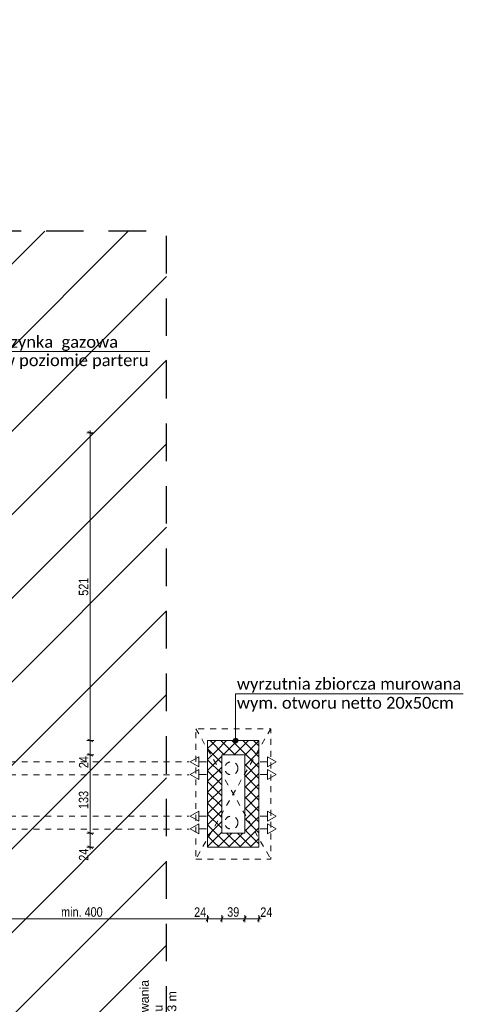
# Model space of a CAD drawing. Header units: centimetres. Extents: x 18292 to 3593338517, y 11794 to 62103.
# Tile 123 of 147: x 1796685858 to 1796686608, y 54859 to 56526. Entities that reach past the tile are written whole.
import ezdxf

# ---------------------------------------------------------------- set-up
doc = ezdxf.new("R2010")
doc.units = ezdxf.units.CM
doc.header["$MEASUREMENT"] = 0
doc.linetypes.add('Dashed-002', pattern=[20, 10, -10])
doc.linetypes.add('Long Dashed', pattern=[105.83333, 63.499999, -42.333331])
for name, color, linetype in [('499-Wymiary i opisy', 7, 'Continuous'), ('__PROJEKTOWANE', 7, 'Continuous'), ('__PROJEKTOWANE_CZERPNIE', 7, 'Continuous'), ('__PROJEKTOWANE_WYPOSAŻENIE', 7, 'Continuous')]:
    doc.layers.add(name, color=color, linetype=linetype)
doc.styles.add('GENERATED_STYLE_2', font='txt')
doc.styles.add('GENERATED_STYLE_4', font='txt')
doc.styles.add('GENERATED_STYLE_7', font='txt')
doc.dimstyles.new('GENERATED_STYLE__1', dxfattribs={"dimtxt": 16, "dimasz": 6.08, "dimexe": 0.18, "dimexo": 0.0625, "dimgap": 0.09, "dimtad": 1, "dimtih": 1, "dimtoh": 1, "dimdec": 0, "dimzin": 0, "dimdsep": 46, "dimtxsty": 'GENERATED_STYLE_4', "dimblk": 'ARROWHEAD_2', "dimblk1": 'ARROWHEAD_2', "dimblk2": 'ARROWHEAD_2', "dimcen": 0.09, "dimse1": 1, "dimse2": 1, "dimclrd": 7, "dimclre": 7, "dimclrt": 7, "dimadec": 0, "dimazin": 0, "dimtfac": 1, "dimtdec": 4, "dimtmove": 0, "dimatfit": 3, "dimfxl": 0, "dimtolj": 1, "dimtzin": 0, "dimarcsym": 0})
doc.dimstyles.new('GENERATED_STYLE__4', dxfattribs={"dimtxt": 16, "dimasz": 6.08, "dimexe": 0.18, "dimexo": 0.0625, "dimgap": 0.09, "dimtad": 1, "dimdec": 0, "dimzin": 0, "dimdsep": 46, "dimtxsty": 'GENERATED_STYLE_4', "dimblk": 'ARROWHEAD_2', "dimblk1": 'ARROWHEAD_2', "dimblk2": 'ARROWHEAD_2', "dimcen": 0.09, "dimse1": 1, "dimse2": 1, "dimclrd": 7, "dimclre": 7, "dimclrt": 7, "dimadec": 0, "dimazin": 0, "dimtfac": 1, "dimtdec": 4, "dimtmove": 0, "dimatfit": 3, "dimfxl": 0, "dimtolj": 1, "dimtzin": 0, "dimarcsym": 0})
pattern_1 = [(45, (1801523908.342, 3898003.605), (-9.192387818, 9.192387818), []), (135, (1801523908.342, 3898003.605), (9.192387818, 9.192387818), [])]

# ---------------------------------------------------------------- blocks, each defined once
blk = doc.blocks.new('*D706', base_point=(1801523908.3, 3898003.6))
at = {"layer": '499-Wymiary i opisy', "color": 7, "linetype": 'Continuous', "lineweight": 13}
for p, q in [((1796685983.1, 55149), (1796685971.1, 55149)), ((1796685973.1, 55151.3), (1796685981.1, 55146.7)), ((1796685977.1, 55125), (1796685977.1, 55149)), ((1796685983.1, 55125), (1796685971.1, 55125)), ((1796685973.1, 55127.3), (1796685981.1, 55122.7)), ((1796685977.1, 55121.1), (1796685977.1, 55125))]:
    blk.add_line(p, q, dxfattribs=at)
at = {"layer": '499-Wymiary i opisy', "color": 7, "lineweight": 13, "insert": (1796685973.9, 55102.2), "char_height": 16, "attachment_point": 7, "rotation": 90, "style": 'GENERATED_STYLE_4'}
blk.add_mtext('\\A1;{\\pql;\\fArial Narrow|b0|i0|c238|p34;24}', dxfattribs=at)
blk = doc.blocks.new('ARROWHEAD_2')
at = {"color": 0, "linetype": 'Continuous', "lineweight": 0}
for p, q in [((0, 0), (-1, 0)), ((-0.38, -0.66), (0.38, 0.66))]:
    blk.add_line(p, q, dxfattribs=at)
blk = doc.blocks.new('*D707', base_point=(1801523908.3, 3898003.6))
at = {"layer": '499-Wymiary i opisy', "color": 7, "linetype": 'Continuous', "lineweight": 13}
for p, q in [((1796685983.1, 55281.6), (1796685971.1, 55281.6)), ((1796685973.1, 55283.9), (1796685981.1, 55279.3)), ((1796685977.1, 55149), (1796685977.1, 55281.6)), ((1796685983.1, 55149), (1796685971.1, 55149)), ((1796685973.1, 55151.3), (1796685981.1, 55146.7))]:
    blk.add_line(p, q, dxfattribs=at)
at = {"layer": '499-Wymiary i opisy', "color": 7, "lineweight": 13, "char_height": 16, "attachment_point": 7, "rotation": 90, "style": 'GENERATED_STYLE_4'}
for s, insert in [('\\A1;{\\pql;\\fArial Narrow|b0|i0|c238|p34;24}', (1796685973.9, 55258.8)), ('\\A1;{\\pql;\\fArial Narrow|b0|i0|c238|p34;133}', (1796685973.9, 55189.7))]:
    blk.add_mtext(s, dxfattribs=dict(at, insert=insert))
blk = doc.blocks.new('*D708', base_point=(1801523908.3, 3898003.6))
at = {"layer": '499-Wymiary i opisy', "color": 7, "linetype": 'Continuous', "lineweight": 13}
for p, q in [((1796685973.1, 55307.9), (1796685981.1, 55303.3)), ((1796685983.1, 55305.6), (1796685971.1, 55305.6)), ((1796685977.1, 55281.6), (1796685977.1, 55305.6)), ((1796685983.1, 55281.6), (1796685971.1, 55281.6)), ((1796685973.1, 55283.9), (1796685981.1, 55279.3))]:
    blk.add_line(p, q, dxfattribs=at)
blk = doc.blocks.new('*D709', base_point=(1801523908.3, 3898003.6))
at = {"layer": '499-Wymiary i opisy', "color": 7, "linetype": 'Continuous', "lineweight": 13}
for p, q in [((1796685983.1, 55826.5), (1796685971.1, 55826.5)), ((1796685981.1, 55824.2), (1796685973.1, 55828.8)), ((1796685977.1, 55826.5), (1796685977.1, 55830.4)), ((1796685977.1, 55305.6), (1796685977.1, 55826.5)), ((1796685973.1, 55307.9), (1796685981.1, 55303.3)), ((1796685983.1, 55305.6), (1796685971.1, 55305.6))]:
    blk.add_line(p, q, dxfattribs=at)
at = {"layer": '499-Wymiary i opisy', "color": 7, "lineweight": 13, "insert": (1796685973.9, 55550.7), "char_height": 16, "attachment_point": 7, "rotation": 90, "style": 'GENERATED_STYLE_4'}
blk.add_mtext('\\A1;{\\pql;\\fArial Narrow|b0|i0|c238|p34;521}', dxfattribs=at)
blk = doc.blocks.new('*D787', base_point=(1801523908.3, 3898003.6))
at = {"layer": '499-Wymiary i opisy', "color": 7, "linetype": 'Continuous', "lineweight": 13}
for p, q in [((1796685773.4, 55008), (1796685768.7, 55000)), ((1796685771.1, 54998), (1796685771.1, 55010)), ((1796686177.8, 55008), (1796686173.2, 55000)), ((1796686175.5, 54998), (1796686175.5, 55010)), ((1796685771.1, 55004), (1796686175.5, 55004))]:
    blk.add_line(p, q, dxfattribs=at)
at = {"layer": '499-Wymiary i opisy', "color": 7, "lineweight": 13, "char_height": 16, "attachment_point": 7, "style": 'GENERATED_STYLE_4'}
for s, insert in [('\\A1;{\\pql;\\fArial Narrow|b0|i0|c238|p34;min. 400}', (1796685927.7, 55007.2)), ('\\A1;{\\pql;\\fArial Narrow|b0|i0|c238|p34;24}', (1796686152.7, 55007.2))]:
    blk.add_mtext(s, dxfattribs=dict(at, insert=insert))
blk = doc.blocks.new('*D788', base_point=(1801523908.3, 3898003.6))
at = {"layer": '499-Wymiary i opisy', "color": 7, "linetype": 'Continuous', "lineweight": 13}
for p, q in [((1796686177.8, 55008), (1796686173.2, 55000)), ((1796686175.5, 54998), (1796686175.5, 55010)), ((1796686201.8, 55008), (1796686197.2, 55000)), ((1796686199.5, 54998), (1796686199.5, 55010)), ((1796686175.5, 55004), (1796686199.5, 55004))]:
    blk.add_line(p, q, dxfattribs=at)
blk = doc.blocks.new('*D789', base_point=(1801523908.3, 3898003.6))
at = {"layer": '499-Wymiary i opisy', "color": 7, "linetype": 'Continuous', "lineweight": 13}
for p, q in [((1796686201.8, 55008), (1796686197.2, 55000)), ((1796686199.5, 54998), (1796686199.5, 55010)), ((1796686240.6, 55008), (1796686235.9, 55000)), ((1796686238.3, 54998), (1796686238.3, 55010)), ((1796686199.5, 55004), (1796686238.3, 55004))]:
    blk.add_line(p, q, dxfattribs=at)
at = {"layer": '499-Wymiary i opisy', "color": 7, "lineweight": 13, "insert": (1796686208.6, 55007.2), "char_height": 16, "attachment_point": 7, "style": 'GENERATED_STYLE_4'}
blk.add_mtext('\\A1;{\\pql;\\fArial Narrow|b0|i0|c238|p34;39}', dxfattribs=at)
blk = doc.blocks.new('*D790', base_point=(1801523908.3, 3898003.6))
at = {"layer": '499-Wymiary i opisy', "color": 7, "linetype": 'Continuous', "lineweight": 13}
for p, q in [((1796686240.6, 55008), (1796686235.9, 55000)), ((1796686238.3, 54998), (1796686238.3, 55010)), ((1796686259.9, 55000), (1796686264.6, 55008)), ((1796686262.3, 54998), (1796686262.3, 55010)), ((1796686238.3, 55004), (1796686262.3, 55004)), ((1796686262.3, 55004), (1796686266.2, 55004))]:
    blk.add_line(p, q, dxfattribs=at)
at = {"layer": '499-Wymiary i opisy', "color": 7, "lineweight": 13, "insert": (1796686264.6, 55007.2), "char_height": 16, "attachment_point": 7, "style": 'GENERATED_STYLE_4'}
blk.add_mtext('\\A1;{\\pql;\\fArial Narrow|b0|i0|c238|p34;24}', dxfattribs=at)

msp = doc.modelspace()

# ---------------------------------------------------------------- hatches: boundary and pattern name
at = {"layer": '__PROJEKTOWANE', "linetype": 'Continuous', "lineweight": 13}
h = msp.add_hatch(dxfattribs=at)
h.set_pattern_fill('Bloczki_ceramiczne_kopia_DF', color=150, style=0, pattern_type=2)
h.set_pattern_definition([(45, (1801523908.34, 3898003.61), (-70.7106781, 70.7106781), [])])
h.paths.add_polyline_path([(1796685449.1, 54617.5), (1796685749.1, 54617.5), (1796685749.1, 55810.5), (1796685468.1, 55810.5), (1796685468.1, 56706.5), (1796685828.2, 56706.5), (1796685826.2, 56167.5), (1796686106.1, 56167.5), (1796686106.1, 54260.5), (1796685806.1, 54260.5), (1796685806.1, 53759.5), (1796683867.1, 53759.5), (1796683867.1, 54560.5), (1796683568.1, 54560.5), (1796683567.1, 55446.7), (1796681848.2, 55446.6), (1796681848.2, 55792.5), (1796683924.1, 55792.5), (1796683924.1, 54917.5), (1796684224.1, 54917.5), (1796684224.1, 54116.5), (1796685449.1, 54116.5)])
msp.add_hatch(color=150, dxfattribs=at).paths.add_polyline_path([(1796686218.9, 55305.6), (1796686219.2, 55304.1), (1796686220.1, 55302.8), (1796686221.4, 55301.9), (1796686222.9, 55301.6), (1796686224.4, 55301.9), (1796686225.7, 55302.8), (1796686226.6, 55304.1), (1796686226.9, 55305.6), (1796686226.6, 55307.2), (1796686225.7, 55308.5), (1796686224.4, 55309.3), (1796686222.9, 55309.6), (1796686221.4, 55309.3), (1796686220.1, 55308.5), (1796686219.2, 55307.2)])
at = {"layer": '__PROJEKTOWANE_CZERPNIE', "linetype": 'Continuous', "lineweight": 0, "true_color": 0x000000}
h = msp.add_hatch(dxfattribs=at)
h.set_pattern_fill('Concrete_Block_000c', color=18, style=0, pattern_type=2)
h.set_pattern_definition(pattern_1)
h.paths.add_polyline_path([(1796686199.5, 55281.6), (1796686238.3, 55281.6), (1796686262.3, 55305.6), (1796686175.5, 55305.6)])
h = msp.add_hatch(dxfattribs=at)
h.set_pattern_fill('Concrete_Block_000c', color=18, style=0, pattern_type=2)
h.set_pattern_definition(pattern_1)
h.paths.add_polyline_path([(1796686199.5, 55149), (1796686199.5, 55281.6), (1796686175.5, 55305.6), (1796686175.5, 55149)])
h = msp.add_hatch(dxfattribs=at)
h.set_pattern_fill('Concrete_Block_000c', color=18, style=0, pattern_type=2)
h.set_pattern_definition(pattern_1)
h.paths.add_polyline_path([(1796686262.3, 55149), (1796686262.3, 55305.6), (1796686238.3, 55281.6), (1796686238.3, 55149)])
h = msp.add_hatch(dxfattribs=at)
h.set_pattern_fill('Concrete_Block_000c', color=18, style=0, pattern_type=2)
h.set_pattern_definition(pattern_1)
h.paths.add_polyline_path([(1796686199.5, 55149), (1796686175.5, 55149), (1796686175.5, 55125)])
h = msp.add_hatch(dxfattribs=at)
h.set_pattern_fill('Concrete_Block_000c', color=18, style=0, pattern_type=2)
h.set_pattern_definition(pattern_1)
h.paths.add_polyline_path([(1796686199.5, 55149), (1796686175.5, 55125), (1796686199.5, 55125)])
h = msp.add_hatch(dxfattribs=at)
h.set_pattern_fill('Concrete_Block_000c', color=18, style=0, pattern_type=2)
h.set_pattern_definition(pattern_1)
h.paths.add_polyline_path([(1796686238.3, 55149), (1796686199.5, 55149), (1796686199.5, 55125), (1796686238.3, 55125)])
h = msp.add_hatch(dxfattribs=at)
h.set_pattern_fill('Concrete_Block_000c', color=18, style=0, pattern_type=2)
h.set_pattern_definition(pattern_1)
h.paths.add_polyline_path([(1796686238.3, 55149), (1796686262.3, 55125), (1796686262.3, 55149)])
h = msp.add_hatch(dxfattribs=at)
h.set_pattern_fill('Concrete_Block_000c', color=18, style=0, pattern_type=2)
h.set_pattern_definition(pattern_1)
h.paths.add_polyline_path([(1796686238.3, 55125), (1796686262.3, 55125), (1796686238.3, 55149)])

# ---------------------------------------------------------------- linework, layer by layer
at = {"layer": '__PROJEKTOWANE', "color": 150, "linetype": 'Continuous', "lineweight": 13}
for p, q in [((1796686077.8, 55964.1), (1796685673, 55964.1)), ((1796686222.9, 55384.5), (1796686222.9, 55309.6)), ((1796686607.9, 55384.5), (1796686222.9, 55384.5))]:
    msp.add_line(p, q, dxfattribs=at)
at = {"layer": '__PROJEKTOWANE', "color": 7, "linetype": 'Continuous', "lineweight": 13}
for p, q in [((1796686146.2, 55269.4), (1796686160.9, 55277.9)), ((1796686160.9, 55277.9), (1796686160.9, 55260.9)), ((1796686291.5, 55269.4), (1796686276.8, 55277.9)), ((1796686276.8, 55260.9), (1796686276.8, 55277.9)), ((1796686146.2, 55269.4), (1796686160.9, 55260.9)), ((1796686146.2, 55247.9), (1796686160.9, 55256.4)), ((1796686173.5, 55269.4), (1796686160.9, 55269.4)), ((1796686160.9, 55256.4), (1796686160.9, 55239.4)), ((1796686264.2, 55269.4), (1796686276.8, 55269.4)), ((1796686291.5, 55269.4), (1796686276.8, 55260.9)), ((1796686291.5, 55247.9), (1796686276.8, 55256.4)), ((1796686276.8, 55239.4), (1796686276.8, 55256.4)), ((1796686146.2, 55247.9), (1796686160.9, 55239.4)), ((1796686173.5, 55247.9), (1796686160.9, 55247.9)), ((1796686264.2, 55247.9), (1796686276.8, 55247.9)), ((1796686291.5, 55247.9), (1796686276.8, 55239.4)), ((1796686146.2, 55177.5), (1796686160.9, 55186)), ((1796686146.2, 55177.5), (1796686160.9, 55169)), ((1796686160.9, 55186), (1796686160.9, 55169)), ((1796686173.5, 55177.5), (1796686160.9, 55177.5)), ((1796686264.2, 55177.5), (1796686276.8, 55177.5)), ((1796686291.5, 55177.5), (1796686276.8, 55186)), ((1796686276.8, 55169), (1796686276.8, 55186)), ((1796686291.5, 55177.5), (1796686276.8, 55169)), ((1796686146.2, 55156), (1796686160.9, 55164.5)), ((1796686146.2, 55156), (1796686160.9, 55147.5)), ((1796686160.9, 55164.5), (1796686160.9, 55147.5)), ((1796686173.5, 55156), (1796686160.9, 55156)), ((1796686264.2, 55156), (1796686276.8, 55156)), ((1796686291.5, 55156), (1796686276.8, 55164.5)), ((1796686276.8, 55147.5), (1796686276.8, 55164.5)), ((1796686291.5, 55156), (1796686276.8, 55147.5))]:
    msp.add_line(p, q, dxfattribs=at)
at = {"layer": '__PROJEKTOWANE', "color": 7, "linetype": 'Long Dashed', "lineweight": 25, "flags": 128}
msp.add_lwpolyline([(1796683565.1, 55446.6), (1796683568.2, 54560.5), (1796683867.1, 54560.5), (1796683867.1, 53759.5), (1796685806.1, 53759.5), (1796685806.1, 54260.5), (1796686106.1, 54260.5), (1796686106.1, 56167.5), (1796685826.2, 56167.5), (1796685828.1, 56678.3)], dxfattribs=at)
at = {"layer": '__PROJEKTOWANE', "color": 150, "linetype": 'Continuous', "lineweight": 13}
msp.add_circle((1796686222.9, 55305.6), 4, dxfattribs=at)
at = {"layer": '__PROJEKTOWANE_CZERPNIE', "color": 150, "linetype": 'Continuous', "lineweight": 13, "flags": 128}
for points in [[(1796686262.3, 55305.6), (1796686175.5, 55305.6)], [(1796686175.5, 55305.6), (1796686175.5, 55125)], [(1796686262.3, 55125), (1796686262.3, 55305.6)], [(1796686199.5, 55281.6), (1796686238.3, 55281.6)], [(1796686199.5, 55149), (1796686199.5, 55281.6)], [(1796686238.3, 55281.6), (1796686238.3, 55149)], [(1796686238.3, 55149), (1796686199.5, 55149)], [(1796686175.5, 55125), (1796686199.5, 55125)], [(1796686199.5, 55125), (1796686238.3, 55125)], [(1796686262.3, 55125), (1796686238.3, 55125)]]:
    msp.add_lwpolyline(points, dxfattribs=at)
at = {"layer": '__PROJEKTOWANE_WYPOSAŻENIE', "color": 7, "linetype": 'Dashed-002', "lineweight": 13}
for p, q in [((1796686155.5, 55325.6), (1796686282.3, 55105)), ((1796686282.3, 55325.6), (1796686155.5, 55105))]:
    msp.add_line(p, q, dxfattribs=at)
at = {"layer": '__PROJEKTOWANE_WYPOSAŻENIE', "color": 7, "linetype": 'Dashed-002', "lineweight": 13, "flags": 128}
msp.add_lwpolyline([(1796686155.5, 55105), (1796686282.3, 55105), (1796686282.3, 55325.6), (1796686155.5, 55325.6)], close=True, dxfattribs=at)
for points in [[(1796685721.1, 55269.6), (1796686144.1, 55269.6)], [(1796685721.1, 55247.7), (1796686144.1, 55247.7)], [(1796685721.1, 55177.7), (1796686144.1, 55177.7)], [(1796685721.1, 55155.8), (1796686144.1, 55155.8)]]:
    msp.add_lwpolyline(points, dxfattribs=at)
at = {"layer": '__PROJEKTOWANE_WYPOSAŻENIE', "color": 7, "linetype": 'Dashed-002', "lineweight": 13}
for centre in [(1796686215.6, 55258.6), (1796686215.6, 55166.7)]:
    msp.add_circle(centre, 11.1, dxfattribs=at)

# ---------------------------------------------------------------- texts
at = {"layer": '__PROJEKTOWANE', "color": 150, "linetype": 'Continuous', "lineweight": 13, "char_height": 20, "attachment_point": 7, "style": 'GENERATED_STYLE_7'}
for s, insert, line_spacing_factor in [('\\A1;{\\pql;\\fCalibri Light|b0|i0|c238|p34;istniejąca skrzynka  gazowa\\P\\pql;\\fCalibri Light|b0|i0|c238|p34;na elewacji w poziomie parteru }', (1796685678.8, 55933.9), 0.931279), ('\\A1;{\\pql;\\fCalibri Light|b0|i0|c238|p34;wyrzutnia zbiorcza murowana \\P\\pql;\\fCalibri Light|b0|i0|c238|p34;wym. otworu netto 20x50cm}', (1796686224.9, 55354.4), 0.967313)]:
    msp.add_mtext(s, dxfattribs=dict(at, insert=insert, line_spacing_factor=line_spacing_factor))
at = {"layer": '__PROJEKTOWANE_WYPOSAŻENIE', "color": 150, "linetype": 'Continuous', "lineweight": 13, "insert": (1796686061, 54770.1), "char_height": 15, "attachment_point": 2, "rotation": 90, "line_spacing_factor": 0.93223, "style": 'GENERATED_STYLE_2'}
msp.add_mtext('\\A1;{\\pqc;\\fArial|b0|i0|c238|p38;granica strefy zagruzowania \\P\\pqc;\\fArial|b0|i0|c238|p38;w poziomie parteru\\P\\pqc;\\fArial|b0|i0|c238|p38;1/3 H budynku = 3,03 m}', dxfattribs=at)

# ---------------------------------------------------------------- dimensions: what is measured, and where the dimension line sits
at = {"layer": '499-Wymiary i opisy', "color": 7, "linetype": 'Continuous', "lineweight": 13}
for base, p1, p2, picture, middle in [((1796685977.1, 55826.5), (1796686175.5, 55305.6), (1796685771.1, 55826.5), '*D709', (1796685965.9, 55569)), ((1796685977.1, 55305.6), (1796686199.5, 55281.6), (1796686175.5, 55305.6), '*D708', (1796685965.9, 55271)), ((1796685977.1, 55281.6), (1796686199.5, 55149), (1796686199.5, 55281.6), '*D707', (1796685965.9, 55208)), ((1796685977.1, 55149), (1796686175.5, 55125), (1796686199.5, 55149), '*D706', (1796685965.9, 55114.4))]:
    dim = msp.add_linear_dim(base=base, p1=p1, p2=p2, angle=90, dimstyle='GENERATED_STYLE__4', dxfattribs=at)
    dim.commit()
    dim.dimension.update_dxf_attribs({"geometry": picture, "text_midpoint": middle, "dimtype": 160, "text_rotation": 90})
dim = msp.add_linear_dim(base=(1796686175.5, 55004), p1=(1796685771.1, 55211), p2=(1796686175.5, 55125), text='min. 400', dimstyle='GENERATED_STYLE__1', dxfattribs=at)
dim.commit()
dim.dimension.update_dxf_attribs({"geometry": '*D787', "text_midpoint": (1796685970.4, 55015.2), "dimtype": 160})
for base, p1, p2, picture, middle in [((1796686199.5, 55004), (1796686175.5, 55125), (1796686199.5, 55149), '*D788', (1796686164.9, 55015.2)), ((1796686238.3, 55004), (1796686199.5, 55149), (1796686238.3, 55149), '*D789', (1796686220.8, 55015.2)), ((1796686262.3, 55004), (1796686238.3, 55149), (1796686262.3, 55125), '*D790', (1796686276.8, 55015.2))]:
    dim = msp.add_linear_dim(base=base, p1=p1, p2=p2, dimstyle='GENERATED_STYLE__1', dxfattribs=at)
    dim.commit()
    dim.dimension.update_dxf_attribs({"geometry": picture, "text_midpoint": middle, "dimtype": 160})

doc.saveas('drawing.dxf')
